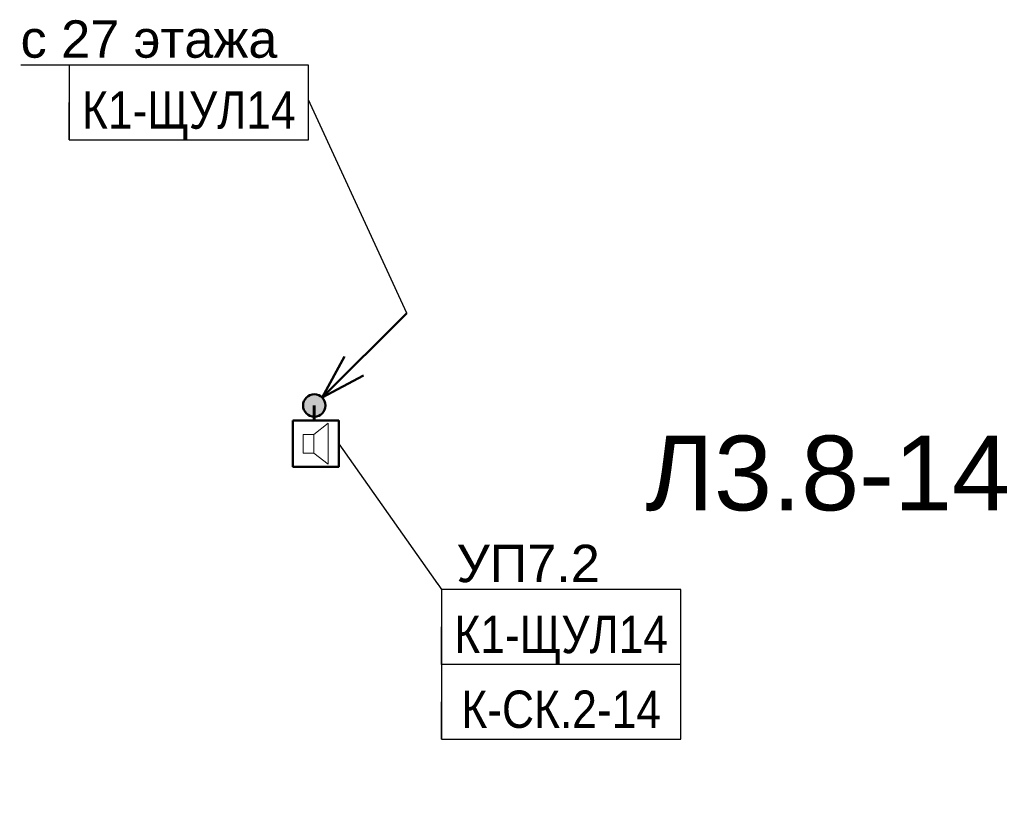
# Model space of a CAD drawing. Header units: millimetres. Extents: x -277772 to 277599, y -59564 to 282085.
# Tile 47 of 192: x -54692 to -48109, y -17098 to -11783. Entities that reach past the tile are written whole.
import ezdxf
from ezdxf import colors
from ezdxf.entities.mleader import LeaderData, LeaderLine
from ezdxf.enums import TextEntityAlignment as Align
from ezdxf.math import Vec2, Vec3

# ---------------------------------------------------------------- set-up
doc = ezdxf.new("R2018")
doc.units = ezdxf.units.MM
doc.set_wipeout_variables(frame=1)
doc.layers.add('UNPLOTTED', color=2, linetype='Continuous', plot=False)
for name, color, linetype, lineweight in [('КИП_выноска', 6, 'Continuous', 25), ('КИП_прибор', 140, 'Continuous', 50), ('КИП_трасса', 3, 'Continuous', 60)]:
    doc.layers.add(name, color=color, linetype=linetype, lineweight=lineweight)
doc.styles.add('CP.Text', font='arial.ttf')
doc.styles.add('GOST 2.304', font='arial.ttf', dxfattribs={"width": 0.85})
doc.linetypes.add('в трубе открыто', pattern='A,10,[133,ltypeshp.shx,S=0.75,R=0,X=-5,Y=2.5],-2.5,[130,ltypeshp.shx,S=2.5,R=-45,X=0,Y=0],-2.5', length=15)

# ---------------------------------------------------------------- blocks, each defined once
blk = doc.blocks.new('A$C449d8904')
blk.add_lwpolyline([(0, 309), (0, 0), (306.9, 0), (306.9, 309)], close=True)
at = {"lineweight": 18}
for points in [[(237.1, 16.9), (237.1, 292.1), (139.7, 215.9), (139.7, 91)], [(69.8, 215.9), (69.8, 91), (139.7, 91), (139.7, 215.9)]]:
    blk.add_lwpolyline(points, close=True, dxfattribs=at)
blk = doc.blocks.new('_None')
blk = doc.blocks.new('*U58')
at = {"color": 0, "linetype": 'Continuous', "lineweight": 30, "ltscale": 75, "width": 0.85, "flags": 104}
blk.add_attdef('ПРИМЕЧАНИЕ_1', text='', height=2.5, dxfattribs=at).set_placement((8, 3.611), align=Align.BOTTOM_CENTER)
at = {"color": 0, "lineweight": 30, "width": 0.85, "flags": 104}
blk.add_attdef('ПРИМЕЧАНИЕ_2', text='', height=2.5, dxfattribs=at).set_placement((8, -7.53), align=Align.BOTTOM_CENTER)
at = {"color": 0, "lineweight": 30, "style": 'GOST 2.304', "width": 0.85}
for tag, p in [('ИМЯ_КАБЕЛЯ_2', (8, -7.5)), ('ИМЯ_КАБЕЛЯ_3', (8, -12.5)), ('ИМЯ_КАБЕЛЯ_4', (8, -17.5)), ('ИМЯ_КАБЕЛЯ_5', (8, -22.5)), ('ИМЯ_КАБЕЛЯ_6', (8, -27.5)), ('ИМЯ_КАБЕЛЯ_7', (8, -32.5)), ('ИМЯ_КАБЕЛЯ_8', (8, -37.5)), ('ИМЯ_КАБЕЛЯ_9', (8, -42.5))]:
    blk.add_attdef(tag, text='', height=2.5, dxfattribs=at).set_placement(p, align=Align.BOTTOM_CENTER)
at = {"linetype": 'Continuous'}
blk.add_wipeout([(0, 2.5), (16, 2.5), (16, -2.5), (0, -2.5)], dxfattribs=at)
at = {"color": 0}
blk.add_line((0, -2.5), (0, 0), dxfattribs=at)
at = {"color": 0, "linetype": 'Continuous'}
blk.add_lwpolyline([(0, -2.5), (16, -2.5), (16, 2.5), (0, 2.5)], close=True, dxfattribs=at)
at = {"color": 0, "lineweight": 30, "style": 'GOST 2.304', "width": 0.85}
blk.add_attdef('ИМЯ_КАБЕЛЯ_1', text='', height=2.5, dxfattribs=at).set_placement((8, -2.5), align=Align.BOTTOM_CENTER)
blk = doc.blocks.new('*U13')
at = {"lineweight": 50}
h = blk.add_hatch(color=256, dxfattribs=at)
h.dxf.hatch_style = 1
edge = h.paths.add_edge_path()
edge.add_arc((0, 0), 0.75, 45, 405)
for q in [(6.187, 6.187), (2.015, 3.288), (3.288, 2.015)]:
    blk.add_line((0.53, 0.53), q, dxfattribs=at)
blk.add_circle((0, 0), 0.75, dxfattribs=at)

msp = doc.modelspace()

# ---------------------------------------------------------------- linework, layer by layer
at = {"layer": 'КИП_трасса', "linetype": 'в трубе открыто', "ltscale": 100}
msp.add_line((-52722.2, -14364.2), (-52722.2, -14464.9), dxfattribs=at)

# ---------------------------------------------------------------- block references
at = {"layer": 'КИП_выноска', "xscale": 100, "yscale": 100, "zscale": 100}
msp.add_blockref('*U13', (-52722.2, -14364.2), dxfattribs=at)
at = {"layer": 'КИП_прибор'}
msp.add_blockref('A$C449d8904', (-52865.8, -14773.9), dxfattribs=at)

# ---------------------------------------------------------------- texts
at = {"layer": 'UNPLOTTED', "style": 'CP.Text'}
msp.add_text('Л3.8-14', height=500, dxfattribs=at).set_placement((-50508.5, -15065.5))

# ---------------------------------------------------------------- next in the draw order: leaders
at = {"layer": 'КИП_выноска'}
ml = msp.add_multileader_mtext('Standard', dxfattribs=at)
ml.set_content('с 27 этажа', color=256, style='CP.Text')
ml.set_leader_properties(color=256, linetype='ByLayer', lineweight=-1)
ml.set_arrow_properties(name='NONE')
ml.build(insert=Vec2(0, 0))
ml.multileader.update_dxf_attribs({"has_dogleg": 0, "text_left_attachment_type": 6, "text_right_attachment_type": 6, "dogleg_length": 0.5, "arrow_head_size": 300})
ctx = ml.context
ctx.base_point, ctx.char_height, ctx.arrow_head_size, ctx.landing_gap_size, ctx.plane_origin = Vec3(-54758.1, -12087.8), 250, 300, 100, Vec3(-51837.2, -14747.7)
ctx.left_attachment, ctx.right_attachment, ctx.text_align_type = 6, 6, 2
notes = []
notes.append((ctx, [(1, (1, 1, 0), (-52868.6, -12087.8), (-1, 0), 0.5, [(0, [(-52103.4, -13745.5)], 0, [])])]))
ctx.mtext.insert, ctx.mtext.width, ctx.mtext.alignment, ctx.mtext.flow_direction = Vec3(-52969.1, -11787.8), 1722.974, 3, 5
ctx.mtext.has_bg_fill, ctx.mtext.bg_color, ctx.mtext.bg_scale_factor, ctx.mtext.bg_transparency, ctx.mtext.use_window_bg_color = 1, -1027028792, 1.5, 0, 1
ml = msp.add_multileader_mtext('Standard', dxfattribs=at)
ml.set_content('УП7.2', color=256, style='CP.Text')
ml.set_leader_properties(color=256, linetype='ByLayer', lineweight=-1)
ml.set_arrow_properties(name='NONE')
ml.build(insert=Vec2(0, 0))
ml.multileader.update_dxf_attribs({"has_dogleg": 0, "text_left_attachment_type": 6, "text_right_attachment_type": 6, "dogleg_length": 0.5, "arrow_head_size": 300})
ctx = ml.context
ctx.base_point, ctx.char_height, ctx.arrow_head_size, ctx.landing_gap_size, ctx.plane_origin = Vec3(-51871.4, -15595.5), 250, 300, 100, Vec3(-49347.5, -18255.4)
ctx.left_attachment, ctx.right_attachment = 6, 6
notes.append((ctx, [(0, (1, 1, 0), (-51871.9, -15595.5), (1, 0), 0.5, [(0, [(-52558.9, -14619.4)], 0, [])])]))
ctx.mtext.insert, ctx.mtext.width, ctx.mtext.flow_direction = Vec3(-51771.4, -15295.5), 1238.542, 5
ctx.mtext.has_bg_fill, ctx.mtext.bg_color, ctx.mtext.bg_scale_factor, ctx.mtext.bg_transparency, ctx.mtext.use_window_bg_color = 1, -1027028792, 1.5, 0, 1
for ctx, leaders in notes:
    for number, flags, end, landing, length, lines in leaders:
        leader = LeaderData()
        leader.index, (leader.has_last_leader_line, leader.has_dogleg_vector, leader.attachment_direction) = number, flags
        leader.last_leader_point, leader.dogleg_vector, leader.dogleg_length = Vec3(end), Vec3(landing), length
        for number, points, colour, breaks in lines:
            line = LeaderLine()
            line.index, line.vertices, line.color, line.breaks = number, Vec3.list(points), colors.encode_raw_color(colour), breaks
            leader.lines.append(line)
        ctx.leaders.append(leader)

# ---------------------------------------------------------------- next in the draw order: block references
ref = msp.add_blockref('*U58', (-54361.1, -12337.8), dxfattribs=dict(at, xscale=100, yscale=100, zscale=100))
lines = msp.add_mtext('\\W0.8500;', dxfattribs={"layer": '0', "color": 0, "linetype": 'Continuous', "lineweight": 30, "ltscale": 75, "insert": (-53561.1, -11976.8), "char_height": 2.5, "attachment_point": 1})
ref.add_attrib('ПРИМЕЧАНИЕ_1', '', (-53561.1, -11976.8), dxfattribs={"flags": 104}).embed_mtext(lines)
ref.add_attrib('ИМЯ_КАБЕЛЯ_1', 'К1-ЩУЛ14', dxfattribs={"layer": '0', "color": 0, "lineweight": 30, "height": 250, "style": 'GOST 2.304', "width": 0.85}).set_placement((-53561.1, -12587.8), align=Align.BOTTOM_CENTER)
lines = msp.add_mtext('\\W0.8500;', dxfattribs={"layer": '0', "color": 0, "lineweight": 30, "insert": (-53561.1, -13090.8), "char_height": 2.5, "attachment_point": 1})
ref.add_attrib('ПРИМЕЧАНИЕ_2', '', (-53561.1, -13090.8), dxfattribs={"flags": 104}).embed_mtext(lines)
ref = msp.add_blockref('*U58', (-51871.4, -15845.5), dxfattribs=dict(at, xscale=100, yscale=100, zscale=100))
lines = msp.add_mtext('\\W0.8500;', dxfattribs={"layer": '0', "color": 0, "linetype": 'Continuous', "lineweight": 30, "ltscale": 75, "insert": (-51071.4, -15484.4), "char_height": 2.5, "attachment_point": 1})
ref.add_attrib('ПРИМЕЧАНИЕ_1', '', (-51071.4, -15484.4), dxfattribs={"flags": 104}).embed_mtext(lines)
ref.add_attrib('ИМЯ_КАБЕЛЯ_1', 'К1-ЩУЛ14', dxfattribs={"layer": '0', "color": 0, "lineweight": 30, "height": 250, "style": 'GOST 2.304', "width": 0.85}).set_placement((-51071.4, -16095.5), align=Align.BOTTOM_CENTER)
lines = msp.add_mtext('\\W0.8500;', dxfattribs={"layer": '0', "color": 0, "lineweight": 30, "insert": (-51071.4, -16598.5), "char_height": 2.5, "attachment_point": 1})
ref.add_attrib('ПРИМЕЧАНИЕ_2', '', (-51071.4, -16598.5), dxfattribs={"flags": 104}).embed_mtext(lines)

# ---------------------------------------------------------------- next in the draw order: block references
ref = msp.add_blockref('*U58', (-51871.4, -16345.5), dxfattribs=dict(at, xscale=100, yscale=100, zscale=100))
lines = msp.add_mtext('\\W0.8500;', dxfattribs={"layer": '0', "color": 0, "linetype": 'Continuous', "lineweight": 30, "ltscale": 75, "insert": (-51071.4, -15984.4), "char_height": 2.5, "attachment_point": 1})
ref.add_attrib('ПРИМЕЧАНИЕ_1', '', (-51071.4, -15984.4), dxfattribs={"flags": 104}).embed_mtext(lines)
ref.add_attrib('ИМЯ_КАБЕЛЯ_1', 'К-СК.2-14', dxfattribs={"layer": '0', "color": 0, "lineweight": 30, "height": 250, "style": 'GOST 2.304', "width": 0.85}).set_placement((-51071.4, -16595.5), align=Align.BOTTOM_CENTER)
lines = msp.add_mtext('\\W0.8500;', dxfattribs={"layer": '0', "color": 0, "lineweight": 30, "insert": (-51071.4, -17098.5), "char_height": 2.5, "attachment_point": 1})
ref.add_attrib('ПРИМЕЧАНИЕ_2', '', (-51071.4, -17098.5), dxfattribs={"flags": 104}).embed_mtext(lines)

doc.saveas('drawing.dxf')
